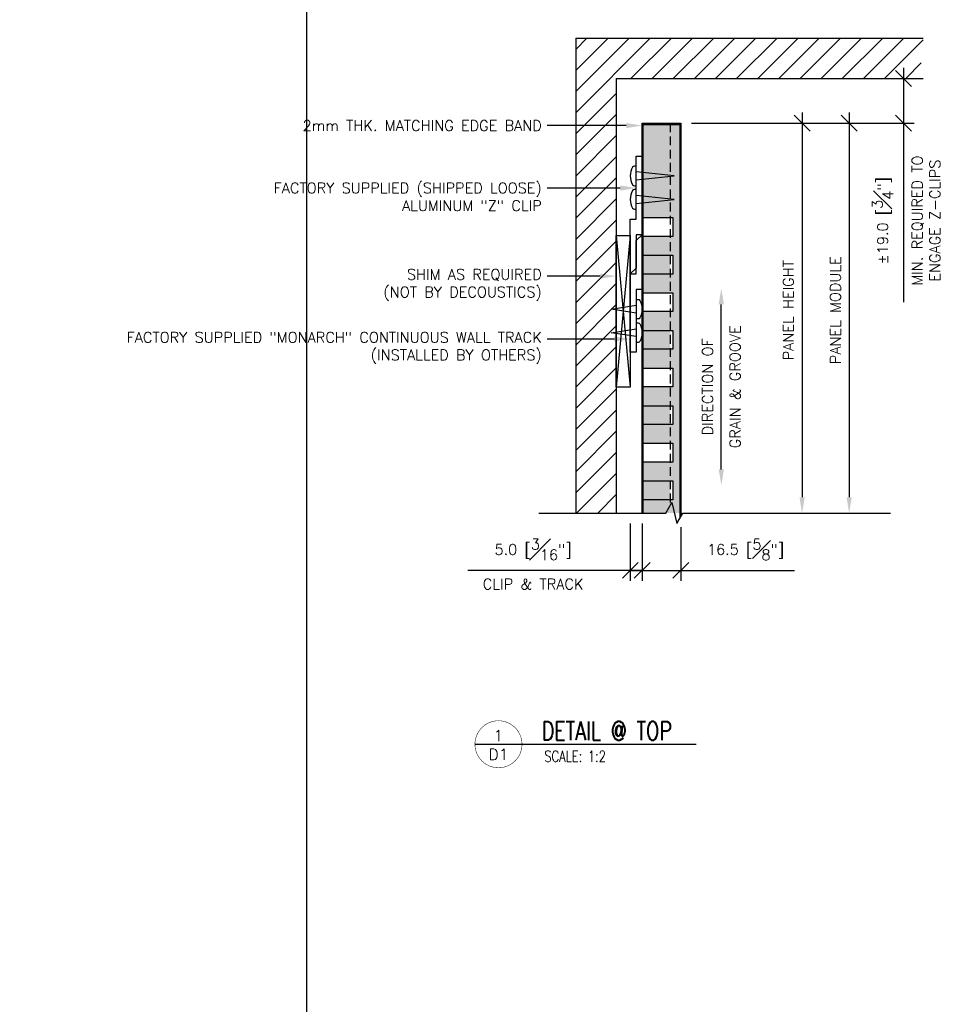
# Model space of a CAD drawing. Header units: millimetres. Extents: x 0 to 4899, y -1170 to 2102.
# Tile 8 of 15: x 157 to 547, y 576 to 995. Entities that reach past the tile are written whole.
import ezdxf
from ezdxf import colors
from ezdxf.entities.mleader import LeaderData, LeaderLine
from ezdxf.enums import TextEntityAlignment as Align
from ezdxf.math import Vec2, Vec3

# ---------------------------------------------------------------- set-up
doc = ezdxf.new("R2010")
doc.units = ezdxf.units.MM
doc.header["$LTSCALE"] = 15
doc.header["$MEASUREMENT"] = 0
doc.set_wipeout_variables(frame=1)
doc.linetypes.add('HIDDEN', pattern=[0.375, 0.25, -0.125])
for name, color, linetype in [('1-ARCH', 1, 'Continuous'), ('1-DIM', 4, 'Continuous'), ('1-MOUNT', 155, 'Continuous'), ('1-PANEL', 6, 'Continuous'), ('1-TEXT', 2, 'Continuous'), ('1-TITLE', 4, 'Continuous')]:
    doc.layers.add(name, color=color, linetype=linetype)
doc.layers.add('1-VIEWPORT', color=3, linetype='Continuous', plot=False)
doc.styles.add('TEXT', font='romans.shx')
doc.dimstyles.new('WDIM 1-2', dxfattribs={"dimscale": 2.25, "dimtxt": 2, "dimasz": 3, "dimexe": 2, "dimexo": 2, "dimgap": 1.6, "dimtad": 1, "dimdec": 1, "dimzin": 3, "dimdsep": 46, "dimtxsty": 'TEXT', "dimblk": 'OBLIQUE', "dimcen": 2, "dimdle": 2, "dimclrd": 256, "dimclre": 4, "dimclrt": 2, "dimazin": 0, "dimtfac": 1, "dimtdec": 1, "dimtmove": 0, "dimatfit": 3, "dimfxl": 0, "dimfrac": 2, "dimtolj": 1, "dimtzin": 0, "dimlwd": -1, "dimlwe": -1, "dimarcsym": 0})

# ---------------------------------------------------------------- blocks, each defined once
blk = doc.blocks.new('_OBLIQUE')
at = {"color": 0, "linetype": 'ByBlock'}
blk.add_line((-0.5, -0.5), (0.5, 0.5), dxfattribs=at)
blk = doc.blocks.new('*D74')
at = {"layer": '1-DIM', "transparency": 16777216}
blk.add_line((489.83, 955.36), (489.83, 791.84), dxfattribs=at)
at = {"layer": '1-DIM', "color": 4, "transparency": 16777216}
blk.add_line((442.83, 950.86), (494.33, 950.86), dxfattribs=at)
at = {"layer": '1-DIM', "transparency": 16777216}
blk.add_solid([(488.71, 791.84), (490.96, 791.84), (489.83, 785.09)], dxfattribs=at)
at = {"layer": 'DEFPOINTS', "color": 0, "transparency": 16777216}
for p in [(438.33, 950.86), (489.83, 785.09), (489.83, 785.09)]:
    blk.add_point(p, dxfattribs=at)
at = {"layer": '1-DIM', "transparency": 16777216, "xscale": 6.75, "yscale": 6.75, "zscale": 6.75, "rotation": 90}
blk.add_blockref('_OBLIQUE', (489.83, 950.86), dxfattribs=at)
at = {"layer": '1-DIM', "color": 2, "transparency": 16777216, "insert": (483.98, 871.35), "char_height": 4.5, "attachment_point": 5, "rotation": 90, "style": 'TEXT', "bg_fill": 3, "box_fill_scale": 1.25, "bg_fill_color": 256, "bg_fill_true_color": 13158600, "bg_fill_transparency": 0}
blk.add_mtext('\\A1;PANEL HEIGHT', dxfattribs=at)
blk = doc.blocks.new('*D75')
at = {"layer": '1-DIM', "transparency": 16777216}
blk.add_line((509.83, 955.36), (509.83, 791.84), dxfattribs=at)
at = {"layer": '1-DIM', "color": 4, "transparency": 16777216}
blk.add_line((442.83, 950.86), (514.33, 950.86), dxfattribs=at)
at = {"layer": '1-DIM', "transparency": 16777216}
blk.add_solid([(508.71, 791.84), (510.96, 791.84), (509.83, 785.09)], dxfattribs=at)
at = {"layer": 'DEFPOINTS', "color": 0, "transparency": 16777216}
for p in [(438.33, 950.86), (509.83, 785.09), (509.83, 785.09)]:
    blk.add_point(p, dxfattribs=at)
at = {"layer": '1-DIM', "transparency": 16777216, "xscale": 6.75, "yscale": 6.75, "zscale": 6.75, "rotation": 90}
blk.add_blockref('_OBLIQUE', (509.83, 950.86), dxfattribs=at)
at = {"layer": '1-DIM', "color": 2, "transparency": 16777216, "insert": (503.98, 871.35), "char_height": 4.5, "attachment_point": 5, "rotation": 90, "style": 'TEXT', "bg_fill": 3, "box_fill_scale": 1.25, "bg_fill_color": 256, "bg_fill_true_color": 13158600, "bg_fill_transparency": 0}
blk.add_mtext('\\A1;PANEL MODULE', dxfattribs=at)
blk = doc.blocks.new('*U20')
at = {"layer": '1-TEXT', "color": 2, "style": 'TEXT'}
blk.add_attdef('VIEWNAME', (0.89, 0.061), '', height=0.25, dxfattribs=at)
at = {"layer": '1-TEXT', "style": 'TEXT'}
for tag, p in [('NOTE1', (0.926, -0.281)), ('NOTE2', (0.926, -0.463)), ('NOTE3', (0.926, -0.655)), ('NOTE4', (0.926, -0.832))]:
    blk.add_attdef(tag, p, '', height=0.125, dxfattribs=at)
blk.add_wipeout([(0.314, 0.314), (0.236, 0.304), (0.163, 0.275), (0.099, 0.229), (0.049, 0.168), (0.015, 0.097), (0.001, 0.02), (0.006, -0.059), (0.03, -0.134), (0.072, -0.2), (0.13, -0.254), (0.199, -0.292), (0.275, -0.312), (0.354, -0.312), (0.43, -0.292), (0.499, -0.254), (0.556, -0.2), (0.599, -0.134), (0.623, -0.059), (0.628, 0.02), (0.613, 0.097), (0.58, 0.168), (0.529, 0.229), (0.466, 0.275), (0.392, 0.304)])
at = {"layer": '1-TITLE', "const_width": 0.00651}
blk.add_lwpolyline([(0, 0, 1), (0.628, 0, 0.414214), (0.314, 0.314, 0.414214), (0, 0, 2.926408)], format="xyb", dxfattribs=at)
at = {"layer": '1-TITLE', "const_width": 0.02}
blk.add_lwpolyline([(0, 0), (2.955, 0)], dxfattribs=at)
at = {"layer": '1-TEXT', "style": 'TEXT'}
for tag, p in [('DETAIL#', (0.301, 0.094)), ('SHEET#', (0.306, -0.207))]:
    blk.add_attdef(tag, text='', height=0.125, dxfattribs=at).set_placement(p, align=Align.CENTER)
blk = doc.blocks.new('*D51')
at = {"layer": '1-DIM', "transparency": 16777216}
blk.add_line((455.51, 803.68), (455.51, 873.84), dxfattribs=at)
for points in [[(454.38, 873.84), (456.63, 873.84), (455.51, 880.59)], [(454.38, 803.68), (456.63, 803.68), (455.51, 796.93)]]:
    blk.add_solid(points, dxfattribs=at)
at = {"layer": 'DEFPOINTS', "color": 0, "transparency": 16777216}
for p in [(455.51, 880.59), (455.51, 880.59), (455.51, 796.93)]:
    blk.add_point(p, dxfattribs=at)
at = {"layer": '1-DIM', "color": 2, "transparency": 16777216, "char_height": 4.5, "attachment_point": 5, "rotation": 90, "style": 'TEXT', "bg_fill": 3, "box_fill_scale": 1.25, "bg_fill_color": 256, "bg_fill_true_color": 13158600, "bg_fill_transparency": 0}
for s, insert in [('\\A1;GRAIN & GROOVE', (461.36, 838.76)), ('\\A1;DIRECTION OF', (449.66, 838.76))]:
    blk.add_mtext(s, dxfattribs=dict(at, insert=insert))
blk = doc.blocks.new('*D52')
at = {"layer": '1-DIM', "transparency": 16777216}
for p, q in [((532.92, 974.36), (532.92, 950.86)), ((532.92, 950.86), (532.92, 874.76))]:
    blk.add_line(p, q, dxfattribs=at)
at = {"layer": '1-DIM', "color": 4, "transparency": 16777216}
for p, q in [((533.16, 969.86), (537.42, 969.86)), ((514.33, 950.86), (537.42, 950.86))]:
    blk.add_line(p, q, dxfattribs=at)
at = {"layer": 'DEFPOINTS', "color": 0, "transparency": 16777216}
for p in [(528.66, 969.86), (509.83, 950.86), (532.92, 950.86)]:
    blk.add_point(p, dxfattribs=at)
at = {"layer": '1-DIM', "transparency": 16777216, "xscale": 6.75, "yscale": 6.75, "zscale": 6.75}
for p, rotation in [((532.92, 969.86), 90), ((532.92, 950.86), 270)]:
    blk.add_blockref('_OBLIQUE', p, dxfattribs=dict(at, rotation=rotation))
at = {"layer": '1-DIM', "color": 2, "transparency": 16777216, "char_height": 4.5, "attachment_point": 5, "rotation": 90, "style": 'TEXT', "bg_fill": 3, "box_fill_scale": 1.25, "bg_fill_color": 256, "bg_fill_true_color": 13158600, "bg_fill_transparency": 0}
for s, insert in [('\\A1;MIN. REQUIRED TO\\PENGAGE Z-CLIPS', (542.52, 909.44)), ('\\A1;%%P19.0 [{\\H1.000000x;\\S3#4;}"]', (524.07, 909.44))]:
    blk.add_mtext(s, dxfattribs=dict(at, insert=insert))
blk = doc.blocks.new('*D53')
at = {"layer": '1-DIM', "color": 4, "transparency": 16777216}
for p, q in [((416.83, 780.59), (416.83, 756.23)), ((421.83, 780.59), (421.83, 756.23))]:
    blk.add_line(p, q, dxfattribs=at)
at = {"layer": '1-DIM', "transparency": 16777216}
for p, q in [((416.83, 760.73), (347.7, 760.73)), ((421.83, 760.73), (416.83, 760.73)), ((421.83, 760.73), (428.58, 760.73))]:
    blk.add_line(p, q, dxfattribs=at)
at = {"layer": 'DEFPOINTS', "color": 0, "transparency": 16777216}
for p in [(416.83, 785.09), (421.83, 785.09), (416.83, 760.73)]:
    blk.add_point(p, dxfattribs=at)
at = {"layer": '1-DIM', "transparency": 16777216, "xscale": 6.75, "yscale": 6.75, "zscale": 6.75}
blk.add_blockref('_OBLIQUE', (416.83, 760.73), dxfattribs=at)
at = {"layer": '1-DIM', "transparency": 16777216, "xscale": 6.75, "yscale": 6.75, "zscale": 6.75, "rotation": 180}
blk.add_blockref('_OBLIQUE', (421.83, 760.73), dxfattribs=at)
at = {"layer": '1-DIM', "color": 2, "transparency": 16777216, "char_height": 4.5, "attachment_point": 5, "style": 'TEXT', "bg_fill": 3, "box_fill_scale": 1.25, "bg_fill_color": 256, "bg_fill_true_color": 13158600, "bg_fill_transparency": 0}
for s, insert in [('\\A1;5.0 [{\\H1.000000x;\\S3#16;}"]', (375.52, 769.58)), ('\\A1;CLIP & TRACK', (375.52, 754.88))]:
    blk.add_mtext(s, dxfattribs=dict(at, insert=insert))
blk = doc.blocks.new('*D54')
at = {"layer": '1-DIM', "color": 4, "transparency": 16777216}
for p, q in [((421.83, 780.59), (421.83, 756.23)), ((438.33, 779.12), (438.33, 756.23))]:
    blk.add_line(p, q, dxfattribs=at)
at = {"layer": '1-DIM', "transparency": 16777216}
for p, q in [((417.33, 760.73), (438.33, 760.73)), ((438.33, 760.73), (486.57, 760.73))]:
    blk.add_line(p, q, dxfattribs=at)
at = {"layer": 'DEFPOINTS', "color": 0, "transparency": 16777216}
for p in [(421.83, 785.09), (438.33, 783.62), (438.33, 760.73)]:
    blk.add_point(p, dxfattribs=at)
at = {"layer": '1-DIM', "transparency": 16777216, "xscale": 6.75, "yscale": 6.75, "zscale": 6.75, "rotation": 180}
blk.add_blockref('_OBLIQUE', (421.83, 760.73), dxfattribs=at)
at = {"layer": '1-DIM', "transparency": 16777216, "xscale": 6.75, "yscale": 6.75, "zscale": 6.75}
blk.add_blockref('_OBLIQUE', (438.33, 760.73), dxfattribs=at)
at = {"layer": '1-DIM', "color": 2, "transparency": 16777216, "insert": (465.82, 769.58), "char_height": 4.5, "attachment_point": 5, "style": 'TEXT', "bg_fill": 3, "box_fill_scale": 1.25, "bg_fill_color": 256, "bg_fill_true_color": 13158600, "bg_fill_transparency": 0}
blk.add_mtext('\\A1;16.5 [{\\H1.000000x;\\S5#8;}"]', dxfattribs=at)

msp = doc.modelspace()

# ---------------------------------------------------------------- hatches: boundary and pattern name
at = {"layer": '1-ARCH'}
h = msp.add_hatch(dxfattribs=at)
h.set_pattern_fill('ANSI31', color=8, scale=50.8, style=0)
h.set_pattern_definition([(45, (-1532.68, 591.609), (-4.490128, 4.490128), [])])
h.paths.add_polyline_path([(410.8, 969.86), (541.27, 969.86), (541.27, 970.68), (543.65, 973.06), (538.89, 978.22), (541.27, 980.6), (541.27, 987.04), (393.61, 987.04), (393.61, 785.09), (410.8, 785.09)])

# ---------------------------------------------------------------- linework, layer by layer
for p, q in [((393.61, 987.04), (393.61, 785.09)), ((393.61, 987.04), (541.27, 987.04)), ((410.8, 969.86), (410.8, 785.09)), ((410.8, 969.86), (541.27, 969.86))]:
    msp.add_line(p, q, dxfattribs=at)
at = {"layer": '1-MOUNT', "color": 8}
for p, q in [((410.8, 903.06), (416.83, 838.65)), ((416.83, 903.06), (410.8, 838.65))]:
    msp.add_line(p, q, dxfattribs=at)
at = {"layer": '1-MOUNT'}
for points in [[(421.83, 936.79), (421.83, 903.46), (419.33, 903.46), (419.33, 889.29), (416.83, 886.79), (416.83, 910.12), (419.33, 910.12), (419.33, 936.79)], [(410.8, 903.06), (416.83, 903.06), (416.83, 838.65), (410.8, 838.65)], [(416.83, 853.46), (416.83, 886.79), (419.33, 886.79), (419.33, 900.96), (421.83, 903.46), (421.83, 880.12), (419.33, 880.12), (419.33, 853.46)]]:
    msp.add_lwpolyline(points, close=True, dxfattribs=at)
for points in [[(419.33, 932.62), (418.55, 932.62, 0.269542), (417.82, 932.2, 0.264767), (417.82, 924.71, 0.269542), (418.55, 924.29), (419.33, 924.29)], [(419.33, 922.62), (418.55, 922.62, 0.269542), (417.82, 922.2, 0.264767), (417.82, 914.71, 0.269542), (418.55, 914.29), (419.33, 914.29)], [(419.33, 875.96), (420.12, 875.96, -0.269542), (420.84, 875.54, -0.264767), (420.84, 868.04, -0.269542), (420.12, 867.62), (419.33, 867.62)], [(419.33, 865.96), (420.12, 865.96, -0.269542), (420.84, 865.54, -0.264767), (420.84, 858.04, -0.269542), (420.12, 857.62), (419.33, 857.62)]]:
    msp.add_lwpolyline(points, format="xyb", dxfattribs=at)
for points in [[(419.33, 926.79), (435.4, 928.46), (419.33, 930.12)], [(419.33, 916.79), (435.4, 918.46), (419.33, 920.12)], [(419.33, 870.12), (408.67, 871.79), (419.33, 873.46)], [(419.33, 860.12), (408.67, 861.79), (419.33, 863.46)]]:
    msp.add_lwpolyline(points, dxfattribs=at)
at = {"layer": '1-PANEL'}
for p, q in [((421.83, 917.02), (421.83, 950.86)), ((421.83, 950.86), (421.83, 913.86)), ((421.83, 786.54), (421.83, 950.86)), ((421.83, 786.15), (421.83, 950.86))]:
    msp.add_line(p, q, dxfattribs=at)
at = {"layer": '1-PANEL', "color": 1, "linetype": 'HIDDEN'}
msp.add_line((433.83, 950.86), (433.83, 788.47), dxfattribs=at)
at = {"layer": '1-PANEL'}
for points in [[(421.83, 950.36), (428.58, 950.36)], [(421.83, 950.36), (428.58, 950.36)], [(422.33, 785.09), (422.33, 950.36), (428.58, 950.36)], [(421.83, 910.74), (434.83, 910.74), (434.83, 902.74), (421.83, 902.74), (421.83, 910.74)], [(421.83, 894.74), (434.83, 894.74), (434.83, 886.74), (421.83, 886.74), (421.83, 894.74)], [(421.83, 878.74), (434.83, 878.74), (434.83, 870.74), (421.83, 870.74), (421.83, 878.74)], [(421.83, 862.74), (434.83, 862.74), (434.83, 854.74), (421.83, 854.74), (421.83, 862.74)], [(421.83, 846.74), (434.83, 846.74), (434.83, 838.74), (421.83, 838.74), (421.83, 846.74)], [(421.83, 830.74), (434.83, 830.74), (434.83, 822.74), (421.83, 822.74), (421.83, 830.74)], [(421.83, 814.74), (434.83, 814.74), (434.83, 806.74), (421.83, 806.74), (421.83, 814.74)], [(421.83, 798.74), (434.83, 798.74), (434.83, 790.74), (421.83, 790.74), (421.83, 798.74)]]:
    msp.add_lwpolyline(points, dxfattribs=at)
at = {"layer": '1-VIEWPORT'}
msp.add_lwpolyline([(279.4, 1170), (1779.37, 1170), (1779.37, 0), (279.4, 0)], close=True, dxfattribs=at)

# ---------------------------------------------------------------- leaders
at = {"layer": '1-TEXT'}
ml = msp.add_multileader_mtext('Standard', dxfattribs=at)
ml.set_content('2mm THK. MATCHING EDGE BAND', color=256, style='TEXT')
ml.set_leader_properties(color=4, linetype='ByLayer', lineweight=-1)
ml.build(insert=Vec2(0, 0))
ml.multileader.update_dxf_attribs({"dogleg_length": 0.36, "arrow_head_size": 6.75, "scale": 2.25})
ctx = ml.context
ctx.base_point, ctx.scale, ctx.char_height, ctx.arrow_head_size, ctx.landing_gap_size, ctx.plane_origin = Vec3(304.72, 949.86), 2.25, 4.5, 6.75, 2.25, Vec3(80.15, 976.93)
ctx.text_align_type = 2
notes = []
notes.append((ctx, [(1, (1, 1, 0), (390.75, 949.86), (-1, 0), 9.32, [(0, [(421.83, 949.86)], 0, [])])]))
ctx.mtext.insert, ctx.mtext.width, ctx.mtext.alignment, ctx.mtext.flow_direction = Vec3(379.19, 952.11), 92.5432, 3, 5
ml = msp.add_multileader_mtext('Standard', dxfattribs=at)
ml.set_content('FACTORY SUPPLIED (SHIPPED LOOSE) ALUMINUM "Z" CLIP', color=256, style='TEXT')
ml.set_leader_properties(color=4, linetype='ByLayer', lineweight=-1)
ml.build(insert=Vec2(0, 0))
ml.multileader.update_dxf_attribs({"dogleg_length": 0.36, "arrow_head_size": 6.75, "scale": 2.25})
ctx = ml.context
ctx.base_point, ctx.scale, ctx.char_height, ctx.arrow_head_size, ctx.landing_gap_size, ctx.plane_origin = Vec3(310.51, 923.3), 2.25, 4.5, 6.75, 2.25, Vec3(92.62, 955.42)
ctx.text_align_type = 2
notes.append((ctx, [(1, (1, 1, 0), (390.75, 923.3), (-1, 0), 9.32, [(0, [(419.33, 923.3)], 0, [])])]))
ctx.mtext.insert, ctx.mtext.width, ctx.mtext.alignment, ctx.mtext.flow_direction = Vec3(379.19, 925.55), 70.4586, 3, 5
ml = msp.add_multileader_mtext('Standard', dxfattribs=at)
ml.set_content('SHIM AS REQUIRED\\P(NOT BY DECOUSTICS)', color=256, style='TEXT')
ml.set_leader_properties(color=4, linetype='ByLayer', lineweight=-1)
ml.build(insert=Vec2(0, 0))
ml.multileader.update_dxf_attribs({"dogleg_length": 0.36, "arrow_head_size": 6.75, "scale": 2.25})
ctx = ml.context
ctx.base_point, ctx.scale, ctx.char_height, ctx.arrow_head_size, ctx.landing_gap_size, ctx.plane_origin = Vec3(301.72, 885.82), 2.25, 4.5, 6.75, 2.25, Vec3(92.62, 922.01)
ctx.text_align_type = 2
notes.append((ctx, [(1, (1, 1, 0), (390.75, 885.82), (-1, 0), 9.32, [(0, [(410.8, 885.82)], 0, [])])]))
ctx.mtext.insert, ctx.mtext.width, ctx.mtext.alignment, ctx.mtext.flow_direction = Vec3(379.19, 888.82), 98.6117, 3, 5
ml = msp.add_multileader_mtext('Standard', dxfattribs=at)
ml.set_content('FACTORY SUPPLIED "MONARCH" CONTINUOUS WALL TRACK\\P(INSTALLED BY OTHERS)', color=256, style='TEXT')
ml.set_leader_properties(color=4, linetype='ByLayer', lineweight=-1)
ml.build(insert=Vec2(0, 0))
ml.multileader.update_dxf_attribs({"dogleg_length": 0.36, "arrow_head_size": 6.75, "scale": 2.25})
ctx = ml.context
ctx.base_point, ctx.scale, ctx.char_height, ctx.arrow_head_size, ctx.landing_gap_size, ctx.plane_origin = Vec3(293.58, 859.07), 2.25, 4.5, 6.75, 2.25, Vec3(92.62, 895.19)
ctx.text_align_type = 2
notes.append((ctx, [(1, (1, 1, 0), (390.75, 859.07), (-1, 0), 9.32, [(0, [(416.83, 859.07)], 0, [])])]))
ctx.mtext.insert, ctx.mtext.width, ctx.mtext.alignment, ctx.mtext.flow_direction = Vec3(379.19, 862.07), 87.8473, 3, 5
for ctx, leaders in notes:
    for number, flags, end, landing, length, lines in leaders:
        leader = LeaderData()
        leader.index, (leader.has_last_leader_line, leader.has_dogleg_vector, leader.attachment_direction) = number, flags
        leader.last_leader_point, leader.dogleg_vector, leader.dogleg_length = Vec3(end), Vec3(landing), length
        for number, points, colour, breaks in lines:
            line = LeaderLine()
            line.index, line.vertices, line.color, line.breaks = number, Vec3.list(points), colors.encode_raw_color(colour), breaks
            leader.lines.append(line)
        ctx.leaders.append(leader)

# ---------------------------------------------------------------- next in the draw order: block references
at = {"layer": '1-TITLE'}
ref = msp.add_blockref('*U20', (350.79, 686.77), dxfattribs=dict(at, xscale=31.85598356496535, yscale=31.85598356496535, zscale=31.85598356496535))
ref.add_attrib('VIEWNAME', 'DETAIL @ TOP', (379.14, 688.53), dxfattribs={"color": 2, "height": 7.9374, "style": 'TEXT', "width": 0.75})
ref.add_attrib('DETAIL#', '1', dxfattribs={"color": 2, "height": 4.76, "style": 'TEXT'}).set_placement((360.8, 690.43), align=Align.MIDDLE_CENTER)
ref.add_attrib('SHEET#', 'D1', dxfattribs={"color": 2, "height": 4.762, "style": 'TEXT'}).set_placement((360.8, 682.46), align=Align.MIDDLE_CENTER)
ref.add_attrib('NOTE1', 'SCALE: 1:2', dxfattribs={"color": 2, "height": 4.762, "style": 'TEXT', "width": 0.75}).set_placement((380.29, 677.83), align=Align.BOTTOM_LEFT)

# ---------------------------------------------------------------- next in the draw order: dimensions: what is measured, and where the dimension line sits
at = {"layer": '1-DIM'}
dim = msp.add_linear_dim(base=(489.83, 785.09), p1=(438.33, 950.86), p2=(489.83, 785.09), angle=270, text='PANEL HEIGHT', dimstyle='WDIM 1-2', override={"dimblk1": 'OBLIQUE', "dimsah": 1}, dxfattribs=at)
dim.commit()
dim.dimension.update_dxf_attribs({"geometry": '*D74', "text_midpoint": (483.98, 871.35)})

# ---------------------------------------------------------------- next in the draw order: dimensions: what is measured, and where the dimension line sits
dim = msp.add_linear_dim(base=(509.83, 785.09), p1=(438.33, 950.86), p2=(509.83, 785.09), angle=270, text='PANEL MODULE', dimstyle='WDIM 1-2', override={"dimblk1": 'OBLIQUE', "dimsah": 1}, dxfattribs=at)
dim.commit()
dim.dimension.update_dxf_attribs({"geometry": '*D75', "text_midpoint": (503.98, 871.35)})

# ---------------------------------------------------------------- next in the draw order: hatches: boundary and pattern name
at = {"layer": '1-PANEL'}
h = msp.add_hatch(dxfattribs=at)
h.set_pattern_fill('AR-SAND', color=8)
h.set_pattern_definition([(37.5, (-1623.4672, 1054.8097), (-0.0629934, 1.9268238), [0, -1.52, 0, -1.7, 0, -1.625]), (7.5, (-1623.4672, 1054.8097), (1.7697767, 2.822146), [0, -0.82, 0, -1.37, 0, -0.525]), (327.5, (-1624.6972, 1054.8097), (3.1141419, 0.005659), [0, -0.5, 0, -1.8, 0, -2.35]), (317.5, (-1624.6972, 1054.8097), (3.0061266, 0.8776756), [0, -0.25, 0, -1.18, 0, -1.35])])
h.paths.add_polyline_path([(422.33, 910.74), (422.33, 950.86), (433.83, 950.86), (433.83, 910.74)])
h.paths.add_polyline_path([(422.33, 894.74), (422.33, 902.74), (433.83, 902.74), (433.83, 894.74)])
h.paths.add_polyline_path([(422.33, 886.74), (422.33, 894.74), (433.83, 894.74), (433.83, 886.74)])
h.paths.add_polyline_path([(422.33, 878.74), (422.33, 886.74), (433.83, 886.74), (433.83, 878.74)])
h.paths.add_polyline_path([(422.33, 862.74), (422.33, 870.74), (433.83, 870.74), (433.83, 862.74)])
h.paths.add_polyline_path([(422.33, 854.74), (422.33, 862.74), (433.83, 862.74), (433.83, 854.74)])
h.paths.add_polyline_path([(422.33, 846.74), (422.33, 854.74), (433.83, 854.74), (433.83, 846.74)])
h.paths.add_polyline_path([(422.33, 830.74), (422.33, 838.74), (433.83, 838.74), (433.83, 830.74)])
h.paths.add_polyline_path([(422.33, 822.74), (422.33, 830.74), (433.83, 830.74), (433.83, 822.74)])
h.paths.add_polyline_path([(422.33, 814.74), (422.33, 822.74), (433.83, 822.74), (433.83, 814.74)])
h.paths.add_polyline_path([(422.33, 798.74), (422.33, 806.74), (433.83, 806.74), (433.83, 798.74)])
h.paths.add_polyline_path([(422.33, 790.74), (422.33, 798.74), (433.83, 798.74), (433.83, 790.74)])
h.paths.add_polyline_path([(437.83, 785.09), (433.83, 785.09), (433.83, 790.74), (434.83, 790.74), (434.83, 798.74), (433.83, 798.74), (433.83, 806.74), (434.83, 806.74), (434.83, 814.74), (433.83, 814.74), (433.83, 822.74), (434.83, 822.74), (434.83, 830.74), (433.83, 830.74), (433.83, 838.74), (434.83, 838.74), (434.83, 846.74), (433.83, 846.74), (433.83, 854.74), (434.83, 854.74), (434.83, 862.74), (433.83, 862.74), (433.83, 870.74), (434.83, 870.74), (434.83, 878.74), (433.83, 878.74), (433.83, 886.74), (434.83, 886.74), (434.83, 894.74), (433.83, 894.74), (433.83, 902.74), (434.83, 902.74), (434.83, 910.74), (433.83, 910.74), (433.83, 950.86), (437.83, 950.86)])
h.paths.add_polyline_path([(433.83, 785.09), (422.33, 785.09), (422.33, 790.74), (433.83, 790.74)])

# ---------------------------------------------------------------- next in the draw order: linework, layer by layer
at = {"layer": '1-DIM'}
msp.add_lwpolyline([(378, 785.09), (431.93, 785.09), (434.43, 789.54), (436.66, 780.64), (439.16, 785.09), (527.35, 785.09)], dxfattribs=at)
at = {"layer": '1-PANEL'}
msp.add_line((421.83, 950.36), (438.33, 950.36), dxfattribs=at)
for points in [[(421.83, 785.09), (421.83, 950.86), (438.33, 950.86), (438.33, 785.09)], [(438.33, 950.86), (438.33, 950.86), (438.33, 783.62)], [(431.58, 950.36), (437.83, 950.36)], [(431.58, 950.36), (437.83, 950.36)], [(437.83, 950.36), (437.83, 950.36), (437.83, 782.74)]]:
    msp.add_lwpolyline(points, dxfattribs=at)

# ---------------------------------------------------------------- next in the draw order: dimensions: what is measured, and where the dimension line sits
at = {"layer": '1-DIM'}
dim = msp.add_linear_dim(base=(532.92, 950.86), p1=(528.66, 969.86), p2=(509.83, 950.86), angle=90, text='%%P<>\\XMIN. REQUIRED TO\\PENGAGE Z-CLIPS', dimstyle='WDIM 1-2', dxfattribs=at)
dim.commit()
dim.dimension.update_dxf_attribs({"geometry": '*D52', "text_midpoint": (532.92, 909.44)})
dim = msp.add_linear_dim(base=(455.51, 880.59), p1=(455.51, 796.93), p2=(455.51, 880.59), angle=90, text='DIRECTION OF\\XGRAIN & GROOVE', dimstyle='WDIM 1-2', override={"dimsah": 1}, dxfattribs=at)
dim.commit()
dim.dimension.update_dxf_attribs({"geometry": '*D51', "text_midpoint": (455.51, 838.76)})

# ---------------------------------------------------------------- next in the draw order: dimensions: what is measured, and where the dimension line sits
dim = msp.add_linear_dim(base=(416.83, 760.73), p1=(421.83, 785.09), p2=(416.83, 785.09), text='<>\\XCLIP & TRACK', dimstyle='WDIM 1-2', dxfattribs=at)
dim.commit()
dim.dimension.update_dxf_attribs({"geometry": '*D53', "text_midpoint": (375.52, 760.73)})

# ---------------------------------------------------------------- next in the draw order: dimensions: what is measured, and where the dimension line sits
dim = msp.add_linear_dim(base=(438.33, 760.73), p1=(421.83, 785.09), p2=(438.33, 783.62), dimstyle='WDIM 1-2', dxfattribs=at)
dim.commit()
dim.dimension.update_dxf_attribs({"geometry": '*D54', "text_midpoint": (465.82, 769.58)})

doc.saveas('drawing.dxf')
